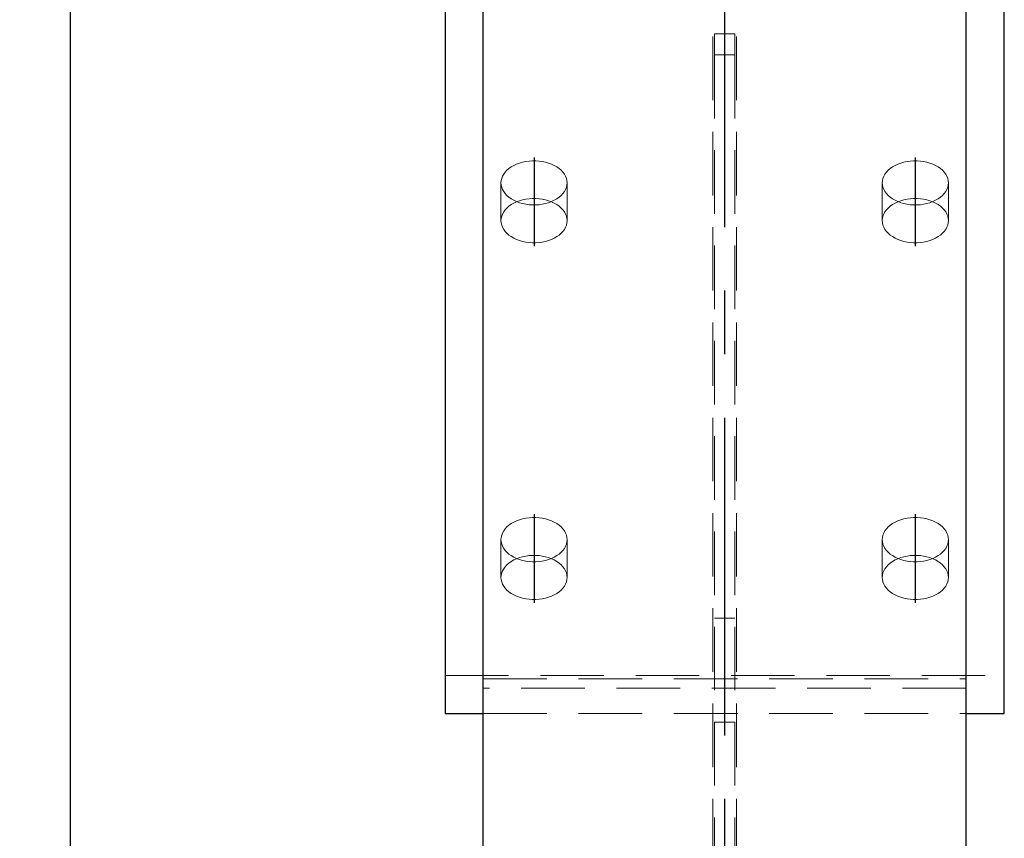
# Model space of a CAD drawing. Header units: millimetres. Extents: x 2097 to 3301, y 14853 to 15503.
# Tile 70 of 97: x 2965 to 3004, y 15104 to 15137. Entities that reach past the tile are written whole.
import ezdxf

# ---------------------------------------------------------------- set-up
doc = ezdxf.new("R2010")
doc.units = ezdxf.units.MM
doc.header["$LTSCALE"] = 10
doc.linetypes.add('HIDDEN', pattern=[0.375, 0.25, -0.125])
doc.linetypes.add('MITTE', pattern=[2, 1.25, -0.25, 0.25, -0.25])
doc.layers.get('Defpoints').update_dxf_attribs({"color": 1})
for name, color, linetype, lineweight in [('PS_DIM', 4, 'Continuous', 13), ('PS_Hidden', 2, 'HIDDEN', 9), ('PS_SOLID', 7, 'Continuous', 30)]:
    doc.layers.add(name, color=color, linetype=linetype, lineweight=lineweight)
doc.layers.add('PS_MID', color=5, linetype='MITTE')
doc.layers.add('PS_SHAPE', color=3, linetype='Continuous')
doc.styles.add('simplex', font='simplex.shx', dxfattribs={"width": 0.75})
doc.dimstyles.new('1_10_GŁ_DS1-LS10', dxfattribs={"dimtxt": 2, "dimasz": 2, "dimexe": 2, "dimexo": 5, "dimgap": 1, "dimtad": 1, "dimjust": 4, "dimdec": 0, "dimlfac": 10, "dimtxsty": 'simplex', "dimblk1": 'NONE', "dimsah": 1, "dimcen": 2, "dimclrd": 256, "dimclre": 256, "dimclrt": 3, "dimadec": 1, "dimazin": 0, "dimtfac": 1, "dimtdec": 0, "dimtmove": 2, "dimatfit": 3, "dimfxl": 1, "dimarcsym": 0})

# ---------------------------------------------------------------- blocks, each defined once
blk = doc.blocks.new('*D379')
at = {"layer": 'Defpoints', "color": 0, "transparency": 16777216}
for p in [(2967.173, 15147.753), (2989.307, 15147.753), (3002.407, 14919.153)]:
    blk.add_point(p, dxfattribs=at)
at = {"layer": 'PS_DIM', "lineweight": -2, "transparency": 16777216}
for p, q in [((2984.307, 15147.753), (2965.173, 15147.753)), ((2967.173, 14919.153), (2967.173, 15145.753)), ((2997.407, 14919.153), (2965.173, 14919.153))]:
    blk.add_line(p, q, dxfattribs=at)
at = {"layer": 'PS_DIM', "transparency": 16777216}
blk.add_solid([(2966.84, 15145.753), (2967.507, 15145.753), (2967.173, 15147.753)], dxfattribs=at)
at = {"layer": 'PS_DIM', "color": 3, "transparency": 16777216, "insert": (2970.372, 15149.773), "char_height": 2, "attachment_point": 5, "rotation": 0.0573, "style": 'simplex'}
blk.add_mtext('4121', dxfattribs=at)
blk = doc.blocks.new('_None')
blk = doc.blocks.new('*D380')
at = {"layer": 'Defpoints', "color": 0, "transparency": 16777216}
for p in [(2967.173, 15178.998), (3003.907, 15178.998), (3002.407, 14919.153)]:
    blk.add_point(p, dxfattribs=at)
at = {"layer": 'PS_DIM', "lineweight": -2, "transparency": 16777216}
for p, q in [((2998.907, 15178.998), (2965.173, 15178.998)), ((2967.173, 14919.153), (2967.173, 15176.998)), ((2997.407, 14919.153), (2965.173, 14919.153))]:
    blk.add_line(p, q, dxfattribs=at)
at = {"layer": 'PS_DIM', "transparency": 16777216}
blk.add_solid([(2966.84, 15176.998), (2967.507, 15176.998), (2967.173, 15178.998)], dxfattribs=at)
at = {"layer": 'PS_DIM', "color": 3, "transparency": 16777216, "insert": (2970.836, 15181.018), "char_height": 2, "attachment_point": 5, "rotation": 0.0573, "style": 'simplex'}
blk.add_mtext('4433', dxfattribs=at)
blk = doc.blocks.new('*X760')
at = {"layer": 'PS_Hidden', "color": 2, "linetype": 'HIDDEN'}
for p, q in [((2992.437, 14968.453), (2992.437, 15176.867)), ((2993.377, 14968.453), (2993.377, 15176.867)), ((2992.507, 15135.227), (2992.507, 15136.055)), ((2992.507, 15136.055), (2993.307, 15136.055)), ((2993.307, 15136.055), (2993.307, 15135.227)), ((2992.507, 15135.227), (2992.507, 15009.453)), ((2993.307, 15135.227), (2992.507, 15135.227)), ((2993.307, 15135.227), (2993.307, 15009.453)), ((2984.34, 15130.692), (2984.271, 15130.617)), ((2984.421, 15130.761), (2984.34, 15130.692)), ((2984.512, 15130.825), (2984.421, 15130.761)), ((2984.611, 15130.883), (2984.512, 15130.825)), ((2984.72, 15130.933), (2984.611, 15130.883)), ((2984.835, 15130.976), (2984.72, 15130.933)), ((2984.956, 15131.01), (2984.835, 15130.976)), ((2985.081, 15131.037), (2984.956, 15131.01)), ((2985.21, 15131.054), (2985.081, 15131.037)), ((2985.341, 15131.063), (2985.21, 15131.054)), ((2985.473, 15131.063), (2985.341, 15131.063)), ((2985.604, 15131.054), (2985.473, 15131.063)), ((2985.733, 15131.037), (2985.604, 15131.054)), ((2985.859, 15131.01), (2985.733, 15131.037)), ((2985.98, 15130.976), (2985.859, 15131.01)), ((2986.095, 15130.933), (2985.98, 15130.976)), ((2986.203, 15130.883), (2986.095, 15130.933)), ((2986.303, 15130.825), (2986.203, 15130.883)), ((2986.394, 15130.761), (2986.303, 15130.825)), ((2986.474, 15130.692), (2986.394, 15130.761)), ((2986.544, 15130.617), (2986.474, 15130.692)), ((2999.34, 15130.692), (2999.271, 15130.617)), ((2999.421, 15130.761), (2999.34, 15130.692)), ((2999.512, 15130.825), (2999.421, 15130.761)), ((2999.611, 15130.883), (2999.512, 15130.825)), ((2999.72, 15130.933), (2999.611, 15130.883)), ((2999.835, 15130.976), (2999.72, 15130.933)), ((2999.956, 15131.01), (2999.835, 15130.976)), ((3000.081, 15131.037), (2999.956, 15131.01)), ((3000.21, 15131.054), (3000.081, 15131.037)), ((3000.341, 15131.063), (3000.21, 15131.054)), ((3000.473, 15131.063), (3000.341, 15131.063)), ((3000.604, 15131.054), (3000.473, 15131.063)), ((3000.733, 15131.037), (3000.604, 15131.054)), ((3000.859, 15131.01), (3000.733, 15131.037)), ((3000.98, 15130.976), (3000.859, 15131.01)), ((3001.095, 15130.933), (3000.98, 15130.976)), ((3001.203, 15130.883), (3001.095, 15130.933)), ((3001.303, 15130.825), (3001.203, 15130.883)), ((3001.394, 15130.761), (3001.303, 15130.825)), ((3001.474, 15130.692), (3001.394, 15130.761)), ((3001.544, 15130.617), (3001.474, 15130.692)), ((2984.134, 15130.37), (2984.114, 15130.283)), ((2984.167, 15130.455), (2984.134, 15130.37)), ((2984.213, 15130.538), (2984.167, 15130.455)), ((2984.271, 15130.617), (2984.213, 15130.538)), ((2986.602, 15130.538), (2986.544, 15130.617)), ((2986.648, 15130.455), (2986.602, 15130.538)), ((2986.681, 15130.37), (2986.648, 15130.455)), ((2986.701, 15130.283), (2986.681, 15130.37)), ((2999.134, 15130.37), (2999.114, 15130.283)), ((2999.167, 15130.455), (2999.134, 15130.37)), ((2999.213, 15130.538), (2999.167, 15130.455)), ((2999.271, 15130.617), (2999.213, 15130.538)), ((3001.602, 15130.538), (3001.544, 15130.617)), ((3001.648, 15130.455), (3001.602, 15130.538)), ((3001.681, 15130.37), (3001.648, 15130.455)), ((3001.701, 15130.283), (3001.681, 15130.37)), ((2984.114, 15130.283), (2984.107, 15130.195)), ((2984.107, 15130.195), (2984.114, 15130.107)), ((2984.107, 15128.708), (2984.107, 15130.195)), ((2984.114, 15130.107), (2984.134, 15130.02)), ((2984.134, 15130.02), (2984.167, 15129.935)), ((2984.167, 15129.935), (2984.213, 15129.853)), ((2986.602, 15129.853), (2986.648, 15129.935)), ((2986.648, 15129.935), (2986.681, 15130.02)), ((2986.681, 15130.02), (2986.701, 15130.107)), ((2986.707, 15130.195), (2986.701, 15130.283)), ((2986.701, 15130.107), (2986.707, 15130.195)), ((2986.707, 15128.708), (2986.707, 15130.195)), ((2999.114, 15130.283), (2999.107, 15130.195)), ((2999.107, 15130.195), (2999.114, 15130.107)), ((2999.107, 15128.708), (2999.107, 15130.195)), ((2999.114, 15130.107), (2999.134, 15130.02)), ((2999.134, 15130.02), (2999.167, 15129.935)), ((2999.167, 15129.935), (2999.213, 15129.853)), ((3001.602, 15129.853), (3001.648, 15129.935)), ((3001.648, 15129.935), (3001.681, 15130.02)), ((3001.681, 15130.02), (3001.701, 15130.107)), ((3001.707, 15130.195), (3001.701, 15130.283)), ((3001.701, 15130.107), (3001.707, 15130.195)), ((3001.707, 15128.708), (3001.707, 15130.195)), ((2984.213, 15129.853), (2984.271, 15129.773)), ((2984.271, 15129.773), (2984.34, 15129.699)), ((2984.34, 15129.699), (2984.421, 15129.629)), ((2984.421, 15129.629), (2984.512, 15129.565)), ((2984.512, 15129.565), (2984.611, 15129.508)), ((2984.835, 15129.488), (2984.956, 15129.523)), ((2984.956, 15129.523), (2985.081, 15129.549)), ((2985.081, 15129.549), (2985.21, 15129.567)), ((2985.21, 15129.567), (2985.341, 15129.576)), ((2985.341, 15129.576), (2985.473, 15129.576)), ((2985.473, 15129.576), (2985.604, 15129.567)), ((2985.604, 15129.567), (2985.733, 15129.549)), ((2985.733, 15129.549), (2985.859, 15129.523)), ((2985.859, 15129.523), (2985.98, 15129.488)), ((2986.203, 15129.508), (2986.303, 15129.565)), ((2986.303, 15129.565), (2986.394, 15129.629)), ((2986.394, 15129.629), (2986.474, 15129.699)), ((2986.474, 15129.699), (2986.544, 15129.773)), ((2986.544, 15129.773), (2986.602, 15129.853)), ((2999.213, 15129.853), (2999.271, 15129.773)), ((2999.271, 15129.773), (2999.34, 15129.699)), ((2999.34, 15129.699), (2999.421, 15129.629)), ((2999.421, 15129.629), (2999.512, 15129.565)), ((2999.512, 15129.565), (2999.611, 15129.508)), ((2999.835, 15129.488), (2999.956, 15129.523)), ((2999.956, 15129.523), (3000.081, 15129.549)), ((3000.081, 15129.549), (3000.21, 15129.567)), ((3000.21, 15129.567), (3000.341, 15129.576)), ((3000.341, 15129.576), (3000.473, 15129.576)), ((3000.473, 15129.576), (3000.604, 15129.567)), ((3000.604, 15129.567), (3000.733, 15129.549)), ((3000.733, 15129.549), (3000.859, 15129.523)), ((3000.859, 15129.523), (3000.98, 15129.488)), ((3001.203, 15129.508), (3001.303, 15129.565)), ((3001.303, 15129.565), (3001.394, 15129.629)), ((3001.394, 15129.629), (3001.474, 15129.699)), ((3001.474, 15129.699), (3001.544, 15129.773)), ((3001.544, 15129.773), (3001.602, 15129.853)), ((2984.271, 15129.13), (2984.34, 15129.204)), ((2984.34, 15129.204), (2984.421, 15129.274)), ((2984.421, 15129.274), (2984.512, 15129.338)), ((2984.512, 15129.338), (2984.611, 15129.395)), ((2984.611, 15129.508), (2984.72, 15129.458)), ((2984.611, 15129.395), (2984.72, 15129.445)), ((2984.72, 15129.445), (2984.835, 15129.488)), ((2984.72, 15129.458), (2984.835, 15129.415)), ((2984.835, 15129.415), (2984.956, 15129.38)), ((2984.956, 15129.38), (2985.081, 15129.354)), ((2985.081, 15129.354), (2985.21, 15129.336)), ((2985.21, 15129.336), (2985.341, 15129.327)), ((2985.341, 15129.327), (2985.473, 15129.327)), ((2985.473, 15129.327), (2985.604, 15129.336)), ((2985.604, 15129.336), (2985.733, 15129.354)), ((2985.733, 15129.354), (2985.859, 15129.38)), ((2985.859, 15129.38), (2985.98, 15129.415)), ((2985.98, 15129.488), (2986.095, 15129.445)), ((2985.98, 15129.415), (2986.095, 15129.458)), ((2986.095, 15129.458), (2986.203, 15129.508)), ((2986.095, 15129.445), (2986.203, 15129.395)), ((2986.203, 15129.395), (2986.303, 15129.338)), ((2986.303, 15129.338), (2986.394, 15129.274)), ((2986.394, 15129.274), (2986.474, 15129.204)), ((2986.474, 15129.204), (2986.544, 15129.13)), ((2999.271, 15129.13), (2999.34, 15129.204)), ((2999.34, 15129.204), (2999.421, 15129.274)), ((2999.421, 15129.274), (2999.512, 15129.338)), ((2999.512, 15129.338), (2999.611, 15129.395)), ((2999.611, 15129.508), (2999.72, 15129.458)), ((2999.611, 15129.395), (2999.72, 15129.445)), ((2999.72, 15129.445), (2999.835, 15129.488)), ((2999.72, 15129.458), (2999.835, 15129.415)), ((2999.835, 15129.415), (2999.956, 15129.38)), ((2999.956, 15129.38), (3000.081, 15129.354)), ((3000.081, 15129.354), (3000.21, 15129.336)), ((3000.21, 15129.336), (3000.341, 15129.327)), ((3000.341, 15129.327), (3000.473, 15129.327)), ((3000.473, 15129.327), (3000.604, 15129.336)), ((3000.604, 15129.336), (3000.733, 15129.354)), ((3000.733, 15129.354), (3000.859, 15129.38)), ((3000.859, 15129.38), (3000.98, 15129.415)), ((3000.98, 15129.488), (3001.095, 15129.445)), ((3000.98, 15129.415), (3001.095, 15129.458)), ((3001.095, 15129.458), (3001.203, 15129.508)), ((3001.095, 15129.445), (3001.203, 15129.395)), ((3001.203, 15129.395), (3001.303, 15129.338)), ((3001.303, 15129.338), (3001.394, 15129.274)), ((3001.394, 15129.274), (3001.474, 15129.204)), ((3001.474, 15129.204), (3001.544, 15129.13)), ((2984.107, 15128.708), (2984.114, 15128.796)), ((2984.114, 15128.796), (2984.134, 15128.883)), ((2984.134, 15128.883), (2984.167, 15128.968)), ((2984.167, 15128.968), (2984.213, 15129.051)), ((2984.213, 15129.051), (2984.271, 15129.13)), ((2986.544, 15129.13), (2986.602, 15129.051)), ((2986.602, 15129.051), (2986.648, 15128.968)), ((2986.648, 15128.968), (2986.681, 15128.883)), ((2986.681, 15128.883), (2986.701, 15128.796)), ((2986.701, 15128.796), (2986.707, 15128.708)), ((2999.107, 15128.708), (2999.114, 15128.796)), ((2999.114, 15128.796), (2999.134, 15128.883)), ((2999.134, 15128.883), (2999.167, 15128.968)), ((2999.167, 15128.968), (2999.213, 15129.051)), ((2999.213, 15129.051), (2999.271, 15129.13)), ((3001.544, 15129.13), (3001.602, 15129.051)), ((3001.602, 15129.051), (3001.648, 15128.968)), ((3001.648, 15128.968), (3001.681, 15128.883)), ((3001.681, 15128.883), (3001.701, 15128.796)), ((3001.701, 15128.796), (3001.707, 15128.708)), ((2984.114, 15128.62), (2984.107, 15128.708)), ((2984.134, 15128.533), (2984.114, 15128.62)), ((2984.167, 15128.448), (2984.134, 15128.533)), ((2984.213, 15128.365), (2984.167, 15128.448)), ((2984.271, 15128.286), (2984.213, 15128.365)), ((2986.602, 15128.365), (2986.544, 15128.286)), ((2986.648, 15128.448), (2986.602, 15128.365)), ((2986.681, 15128.533), (2986.648, 15128.448)), ((2986.701, 15128.62), (2986.681, 15128.533)), ((2986.707, 15128.708), (2986.701, 15128.62)), ((2999.114, 15128.62), (2999.107, 15128.708)), ((2999.134, 15128.533), (2999.114, 15128.62)), ((2999.167, 15128.448), (2999.134, 15128.533)), ((2999.213, 15128.365), (2999.167, 15128.448)), ((2999.271, 15128.286), (2999.213, 15128.365)), ((3001.602, 15128.365), (3001.544, 15128.286)), ((3001.648, 15128.448), (3001.602, 15128.365)), ((3001.681, 15128.533), (3001.648, 15128.448)), ((3001.701, 15128.62), (3001.681, 15128.533)), ((3001.707, 15128.708), (3001.701, 15128.62)), ((2984.34, 15128.211), (2984.271, 15128.286)), ((2984.421, 15128.142), (2984.34, 15128.211)), ((2984.512, 15128.078), (2984.421, 15128.142)), ((2984.611, 15128.021), (2984.512, 15128.078)), ((2984.72, 15127.97), (2984.611, 15128.021)), ((2984.835, 15127.928), (2984.72, 15127.97)), ((2986.095, 15127.97), (2985.98, 15127.928)), ((2986.203, 15128.021), (2986.095, 15127.97)), ((2986.303, 15128.078), (2986.203, 15128.021)), ((2986.394, 15128.142), (2986.303, 15128.078)), ((2986.474, 15128.211), (2986.394, 15128.142)), ((2986.544, 15128.286), (2986.474, 15128.211)), ((2999.34, 15128.211), (2999.271, 15128.286)), ((2999.421, 15128.142), (2999.34, 15128.211)), ((2999.512, 15128.078), (2999.421, 15128.142)), ((2999.611, 15128.021), (2999.512, 15128.078)), ((2999.72, 15127.97), (2999.611, 15128.021)), ((2999.835, 15127.928), (2999.72, 15127.97)), ((3001.095, 15127.97), (3000.98, 15127.928)), ((3001.203, 15128.021), (3001.095, 15127.97)), ((3001.303, 15128.078), (3001.203, 15128.021)), ((3001.394, 15128.142), (3001.303, 15128.078)), ((3001.474, 15128.211), (3001.394, 15128.142)), ((3001.544, 15128.286), (3001.474, 15128.211)), ((2984.956, 15127.893), (2984.835, 15127.928)), ((2985.081, 15127.867), (2984.956, 15127.893)), ((2985.21, 15127.849), (2985.081, 15127.867)), ((2985.341, 15127.84), (2985.21, 15127.849)), ((2985.473, 15127.84), (2985.341, 15127.84)), ((2985.604, 15127.849), (2985.473, 15127.84)), ((2985.733, 15127.867), (2985.604, 15127.849)), ((2985.859, 15127.893), (2985.733, 15127.867)), ((2985.98, 15127.928), (2985.859, 15127.893)), ((2999.956, 15127.893), (2999.835, 15127.928)), ((3000.081, 15127.867), (2999.956, 15127.893)), ((3000.21, 15127.849), (3000.081, 15127.867)), ((3000.341, 15127.84), (3000.21, 15127.849)), ((3000.473, 15127.84), (3000.341, 15127.84)), ((3000.604, 15127.849), (3000.473, 15127.84)), ((3000.733, 15127.867), (3000.604, 15127.849)), ((3000.859, 15127.893), (3000.733, 15127.867)), ((3000.98, 15127.928), (3000.859, 15127.893)), ((2984.512, 15116.786), (2984.421, 15116.722)), ((2984.611, 15116.843), (2984.512, 15116.786)), ((2984.72, 15116.894), (2984.611, 15116.843)), ((2984.835, 15116.936), (2984.72, 15116.894)), ((2984.956, 15116.971), (2984.835, 15116.936)), ((2985.081, 15116.997), (2984.956, 15116.971)), ((2985.21, 15117.015), (2985.081, 15116.997)), ((2985.341, 15117.024), (2985.21, 15117.015)), ((2985.473, 15117.024), (2985.341, 15117.024)), ((2985.604, 15117.015), (2985.473, 15117.024)), ((2985.733, 15116.997), (2985.604, 15117.015)), ((2985.859, 15116.971), (2985.733, 15116.997)), ((2985.98, 15116.936), (2985.859, 15116.971)), ((2986.095, 15116.894), (2985.98, 15116.936)), ((2986.203, 15116.843), (2986.095, 15116.894)), ((2986.303, 15116.786), (2986.203, 15116.843)), ((2986.394, 15116.722), (2986.303, 15116.786)), ((2999.512, 15116.786), (2999.421, 15116.722)), ((2999.611, 15116.843), (2999.512, 15116.786)), ((2999.72, 15116.894), (2999.611, 15116.843)), ((2999.835, 15116.936), (2999.72, 15116.894)), ((2999.956, 15116.971), (2999.835, 15116.936)), ((3000.081, 15116.997), (2999.956, 15116.971)), ((3000.21, 15117.015), (3000.081, 15116.997)), ((3000.341, 15117.024), (3000.21, 15117.015)), ((3000.473, 15117.024), (3000.341, 15117.024)), ((3000.604, 15117.015), (3000.473, 15117.024)), ((3000.733, 15116.997), (3000.604, 15117.015)), ((3000.859, 15116.971), (3000.733, 15116.997)), ((3000.98, 15116.936), (3000.859, 15116.971)), ((3001.095, 15116.894), (3000.98, 15116.936)), ((3001.203, 15116.843), (3001.095, 15116.894)), ((3001.303, 15116.786), (3001.203, 15116.843)), ((3001.394, 15116.722), (3001.303, 15116.786)), ((2984.167, 15116.416), (2984.134, 15116.331)), ((2984.213, 15116.499), (2984.167, 15116.416)), ((2984.271, 15116.578), (2984.213, 15116.499)), ((2984.34, 15116.653), (2984.271, 15116.578)), ((2984.421, 15116.722), (2984.34, 15116.653)), ((2986.474, 15116.653), (2986.394, 15116.722)), ((2986.544, 15116.578), (2986.474, 15116.653)), ((2986.602, 15116.499), (2986.544, 15116.578)), ((2986.648, 15116.416), (2986.602, 15116.499)), ((2986.681, 15116.331), (2986.648, 15116.416)), ((2999.167, 15116.416), (2999.134, 15116.331)), ((2999.213, 15116.499), (2999.167, 15116.416)), ((2999.271, 15116.578), (2999.213, 15116.499)), ((2999.34, 15116.653), (2999.271, 15116.578)), ((2999.421, 15116.722), (2999.34, 15116.653)), ((3001.474, 15116.653), (3001.394, 15116.722)), ((3001.544, 15116.578), (3001.474, 15116.653)), ((3001.602, 15116.499), (3001.544, 15116.578)), ((3001.648, 15116.416), (3001.602, 15116.499)), ((3001.681, 15116.331), (3001.648, 15116.416)), ((2984.114, 15116.244), (2984.107, 15116.156)), ((2984.107, 15116.156), (2984.114, 15116.068)), ((2984.107, 15114.669), (2984.107, 15116.156)), ((2984.134, 15116.331), (2984.114, 15116.244)), ((2984.114, 15116.068), (2984.134, 15115.981)), ((2984.134, 15115.981), (2984.167, 15115.896)), ((2986.648, 15115.896), (2986.681, 15115.981)), ((2986.701, 15116.244), (2986.681, 15116.331)), ((2986.681, 15115.981), (2986.701, 15116.068)), ((2986.707, 15116.156), (2986.701, 15116.244)), ((2986.701, 15116.068), (2986.707, 15116.156)), ((2986.707, 15114.669), (2986.707, 15116.156)), ((2999.114, 15116.244), (2999.107, 15116.156)), ((2999.107, 15116.156), (2999.114, 15116.068)), ((2999.107, 15114.669), (2999.107, 15116.156)), ((2999.134, 15116.331), (2999.114, 15116.244)), ((2999.114, 15116.068), (2999.134, 15115.981)), ((2999.134, 15115.981), (2999.167, 15115.896)), ((3001.648, 15115.896), (3001.681, 15115.981)), ((3001.701, 15116.244), (3001.681, 15116.331)), ((3001.681, 15115.981), (3001.701, 15116.068)), ((3001.707, 15116.156), (3001.701, 15116.244)), ((3001.701, 15116.068), (3001.707, 15116.156)), ((3001.707, 15114.669), (3001.707, 15116.156)), ((2984.167, 15115.896), (2984.213, 15115.813)), ((2984.213, 15115.813), (2984.271, 15115.734)), ((2984.271, 15115.734), (2984.34, 15115.66)), ((2984.34, 15115.66), (2984.421, 15115.59)), ((2984.421, 15115.59), (2984.512, 15115.526)), ((2986.303, 15115.526), (2986.394, 15115.59)), ((2986.394, 15115.59), (2986.474, 15115.66)), ((2986.474, 15115.66), (2986.544, 15115.734)), ((2986.544, 15115.734), (2986.602, 15115.813)), ((2986.602, 15115.813), (2986.648, 15115.896)), ((2999.167, 15115.896), (2999.213, 15115.813)), ((2999.213, 15115.813), (2999.271, 15115.734)), ((2999.271, 15115.734), (2999.34, 15115.66)), ((2999.34, 15115.66), (2999.421, 15115.59)), ((2999.421, 15115.59), (2999.512, 15115.526)), ((3001.303, 15115.526), (3001.394, 15115.59)), ((3001.394, 15115.59), (3001.474, 15115.66)), ((3001.474, 15115.66), (3001.544, 15115.734)), ((3001.544, 15115.734), (3001.602, 15115.813)), ((3001.602, 15115.813), (3001.648, 15115.896)), ((2984.34, 15115.165), (2984.421, 15115.235)), ((2984.421, 15115.235), (2984.512, 15115.299)), ((2984.512, 15115.526), (2984.611, 15115.469)), ((2984.512, 15115.299), (2984.611, 15115.356)), ((2984.611, 15115.469), (2984.72, 15115.419)), ((2984.611, 15115.356), (2984.72, 15115.406)), ((2984.72, 15115.406), (2984.835, 15115.449)), ((2984.72, 15115.419), (2984.835, 15115.376)), ((2984.835, 15115.449), (2984.956, 15115.484)), ((2984.835, 15115.376), (2984.956, 15115.341)), ((2984.956, 15115.484), (2985.081, 15115.51)), ((2984.956, 15115.341), (2985.081, 15115.315)), ((2985.081, 15115.51), (2985.21, 15115.528)), ((2985.081, 15115.315), (2985.21, 15115.297)), ((2985.21, 15115.528), (2985.341, 15115.537)), ((2985.21, 15115.297), (2985.341, 15115.288)), ((2985.341, 15115.537), (2985.473, 15115.537)), ((2985.341, 15115.288), (2985.473, 15115.288)), ((2985.473, 15115.537), (2985.604, 15115.528)), ((2985.473, 15115.288), (2985.604, 15115.297)), ((2985.604, 15115.528), (2985.733, 15115.51)), ((2985.604, 15115.297), (2985.733, 15115.315)), ((2985.733, 15115.51), (2985.859, 15115.484)), ((2985.733, 15115.315), (2985.859, 15115.341)), ((2985.859, 15115.484), (2985.98, 15115.449)), ((2985.859, 15115.341), (2985.98, 15115.376)), ((2985.98, 15115.449), (2986.095, 15115.406)), ((2985.98, 15115.376), (2986.095, 15115.419)), ((2986.095, 15115.419), (2986.203, 15115.469)), ((2986.095, 15115.406), (2986.203, 15115.356)), ((2986.203, 15115.469), (2986.303, 15115.526)), ((2986.203, 15115.356), (2986.303, 15115.299)), ((2986.303, 15115.299), (2986.394, 15115.235)), ((2986.394, 15115.235), (2986.474, 15115.165)), ((2999.34, 15115.165), (2999.421, 15115.235)), ((2999.421, 15115.235), (2999.512, 15115.299)), ((2999.512, 15115.526), (2999.611, 15115.469)), ((2999.512, 15115.299), (2999.611, 15115.356)), ((2999.611, 15115.469), (2999.72, 15115.419)), ((2999.611, 15115.356), (2999.72, 15115.406)), ((2999.72, 15115.406), (2999.835, 15115.449)), ((2999.72, 15115.419), (2999.835, 15115.376)), ((2999.835, 15115.449), (2999.956, 15115.484)), ((2999.835, 15115.376), (2999.956, 15115.341)), ((2999.956, 15115.484), (3000.081, 15115.51)), ((2999.956, 15115.341), (3000.081, 15115.315)), ((3000.081, 15115.51), (3000.21, 15115.528)), ((3000.081, 15115.315), (3000.21, 15115.297)), ((3000.21, 15115.528), (3000.341, 15115.537)), ((3000.21, 15115.297), (3000.341, 15115.288)), ((3000.341, 15115.537), (3000.473, 15115.537)), ((3000.341, 15115.288), (3000.473, 15115.288)), ((3000.473, 15115.537), (3000.604, 15115.528)), ((3000.473, 15115.288), (3000.604, 15115.297)), ((3000.604, 15115.528), (3000.733, 15115.51)), ((3000.604, 15115.297), (3000.733, 15115.315)), ((3000.733, 15115.51), (3000.859, 15115.484)), ((3000.733, 15115.315), (3000.859, 15115.341)), ((3000.859, 15115.484), (3000.98, 15115.449)), ((3000.859, 15115.341), (3000.98, 15115.376)), ((3000.98, 15115.449), (3001.095, 15115.406)), ((3000.98, 15115.376), (3001.095, 15115.419)), ((3001.095, 15115.419), (3001.203, 15115.469)), ((3001.095, 15115.406), (3001.203, 15115.356)), ((3001.203, 15115.469), (3001.303, 15115.526)), ((3001.203, 15115.356), (3001.303, 15115.299)), ((3001.303, 15115.299), (3001.394, 15115.235)), ((3001.394, 15115.235), (3001.474, 15115.165)), ((2984.114, 15114.757), (2984.134, 15114.844)), ((2984.134, 15114.844), (2984.167, 15114.929)), ((2984.167, 15114.929), (2984.213, 15115.011)), ((2984.213, 15115.011), (2984.271, 15115.09)), ((2984.271, 15115.09), (2984.34, 15115.165)), ((2986.474, 15115.165), (2986.544, 15115.09)), ((2986.544, 15115.09), (2986.602, 15115.011)), ((2986.602, 15115.011), (2986.648, 15114.929)), ((2986.648, 15114.929), (2986.681, 15114.844)), ((2986.681, 15114.844), (2986.701, 15114.757)), ((2999.114, 15114.757), (2999.134, 15114.844)), ((2999.134, 15114.844), (2999.167, 15114.929)), ((2999.167, 15114.929), (2999.213, 15115.011)), ((2999.213, 15115.011), (2999.271, 15115.09)), ((2999.271, 15115.09), (2999.34, 15115.165)), ((3001.474, 15115.165), (3001.544, 15115.09)), ((3001.544, 15115.09), (3001.602, 15115.011)), ((3001.602, 15115.011), (3001.648, 15114.929)), ((3001.648, 15114.929), (3001.681, 15114.844)), ((3001.681, 15114.844), (3001.701, 15114.757)), ((2984.107, 15114.669), (2984.114, 15114.757)), ((2984.114, 15114.581), (2984.107, 15114.669)), ((2984.134, 15114.494), (2984.114, 15114.581)), ((2984.167, 15114.409), (2984.134, 15114.494)), ((2986.681, 15114.494), (2986.648, 15114.409)), ((2986.701, 15114.581), (2986.681, 15114.494)), ((2986.701, 15114.757), (2986.707, 15114.669)), ((2986.707, 15114.669), (2986.701, 15114.581)), ((2999.107, 15114.669), (2999.114, 15114.757)), ((2999.114, 15114.581), (2999.107, 15114.669)), ((2999.134, 15114.494), (2999.114, 15114.581)), ((2999.167, 15114.409), (2999.134, 15114.494)), ((3001.681, 15114.494), (3001.648, 15114.409)), ((3001.701, 15114.581), (3001.681, 15114.494)), ((3001.701, 15114.757), (3001.707, 15114.669)), ((3001.707, 15114.669), (3001.701, 15114.581)), ((2984.213, 15114.326), (2984.167, 15114.409)), ((2984.271, 15114.247), (2984.213, 15114.326)), ((2984.34, 15114.172), (2984.271, 15114.247)), ((2984.421, 15114.103), (2984.34, 15114.172)), ((2984.512, 15114.039), (2984.421, 15114.103)), ((2984.611, 15113.981), (2984.512, 15114.039)), ((2986.303, 15114.039), (2986.203, 15113.981)), ((2986.394, 15114.103), (2986.303, 15114.039)), ((2986.474, 15114.172), (2986.394, 15114.103)), ((2986.544, 15114.247), (2986.474, 15114.172)), ((2986.602, 15114.326), (2986.544, 15114.247)), ((2986.648, 15114.409), (2986.602, 15114.326)), ((2999.213, 15114.326), (2999.167, 15114.409)), ((2999.271, 15114.247), (2999.213, 15114.326)), ((2999.34, 15114.172), (2999.271, 15114.247)), ((2999.421, 15114.103), (2999.34, 15114.172)), ((2999.512, 15114.039), (2999.421, 15114.103)), ((2999.611, 15113.981), (2999.512, 15114.039)), ((3001.303, 15114.039), (3001.203, 15113.981)), ((3001.394, 15114.103), (3001.303, 15114.039)), ((3001.474, 15114.172), (3001.394, 15114.103)), ((3001.544, 15114.247), (3001.474, 15114.172)), ((3001.602, 15114.326), (3001.544, 15114.247)), ((3001.648, 15114.409), (3001.602, 15114.326)), ((2984.72, 15113.931), (2984.611, 15113.981)), ((2984.835, 15113.888), (2984.72, 15113.931)), ((2984.956, 15113.854), (2984.835, 15113.888)), ((2985.081, 15113.827), (2984.956, 15113.854)), ((2985.21, 15113.81), (2985.081, 15113.827)), ((2985.341, 15113.801), (2985.21, 15113.81)), ((2985.473, 15113.801), (2985.341, 15113.801)), ((2985.604, 15113.81), (2985.473, 15113.801)), ((2985.733, 15113.827), (2985.604, 15113.81)), ((2985.859, 15113.854), (2985.733, 15113.827)), ((2985.98, 15113.888), (2985.859, 15113.854)), ((2986.095, 15113.931), (2985.98, 15113.888)), ((2986.203, 15113.981), (2986.095, 15113.931)), ((2999.72, 15113.931), (2999.611, 15113.981)), ((2999.835, 15113.888), (2999.72, 15113.931)), ((2999.956, 15113.854), (2999.835, 15113.888)), ((3000.081, 15113.827), (2999.956, 15113.854)), ((3000.21, 15113.81), (3000.081, 15113.827)), ((3000.341, 15113.801), (3000.21, 15113.81)), ((3000.473, 15113.801), (3000.341, 15113.801)), ((3000.604, 15113.81), (3000.473, 15113.801)), ((3000.733, 15113.827), (3000.604, 15113.81)), ((3000.859, 15113.854), (3000.733, 15113.827)), ((3000.98, 15113.888), (3000.859, 15113.854)), ((3001.095, 15113.931), (3000.98, 15113.888)), ((3001.203, 15113.981), (3001.095, 15113.931)), ((2993.307, 15113.069), (2992.507, 15113.069)), ((2981.907, 15110.808), (3003.907, 15110.808)), ((2983.407, 15110.683), (3002.407, 15110.683)), ((3002.407, 15110.305), (2983.407, 15110.305)), ((2983.407, 15109.32), (3002.407, 15109.32)), ((2992.507, 15108.979), (2993.307, 15108.979))]:
    blk.add_line(p, q, dxfattribs=at)
at = {"layer": 'PS_MID', "color": 5, "linetype": 'MITTE'}
for p, q in [((2992.907, 14968.453), (2992.907, 15183.179)), ((2985.407, 15131.195), (2985.407, 15127.708)), ((3000.407, 15131.195), (3000.407, 15127.708)), ((2985.407, 15117.156), (2985.407, 15113.669)), ((3000.407, 15117.156), (3000.407, 15113.669))]:
    blk.add_line(p, q, dxfattribs=at)
at = {"layer": 'PS_SOLID', "color": 7, "linetype": 'Continuous'}
for p, q in [((2983.407, 14968.453), (2983.407, 15178.179)), ((3002.407, 14968.453), (3002.407, 15178.179)), ((2981.907, 15177.511), (2981.907, 15109.32)), ((3003.907, 15109.32), (3003.907, 15177.511)), ((2981.907, 15109.32), (2983.407, 15109.32)), ((3002.407, 15109.32), (3003.907, 15109.32))]:
    blk.add_line(p, q, dxfattribs=at)

msp = doc.modelspace()

# ---------------------------------------------------------------- block references
at = {"layer": 'PS_SHAPE', "color": 3}
msp.add_blockref('*X760', (0, 0), dxfattribs=at)

# ---------------------------------------------------------------- dimensions: what is measured, and where the dimension line sits
at = {"layer": 'PS_DIM'}
for base, p2, text, picture, middle in [((2967.173, 15178.998), (3003.907, 15178.998), '4433', '*D380', (2970.836, 15181.018)), ((2967.173, 15147.753), (2989.307, 15147.753), '4121', '*D379', (2970.372, 15149.773))]:
    dim = msp.add_linear_dim(base=base, p1=(3002.407, 14919.153), p2=p2, angle=90, text=text, dimstyle='1_10_GŁ_DS1-LS10', dxfattribs=at)
    dim.commit()
    dim.dimension.update_dxf_attribs({"geometry": picture, "text_midpoint": middle, "dimtype": 128, "text_rotation": 0.0573})

doc.saveas('drawing.dxf')
